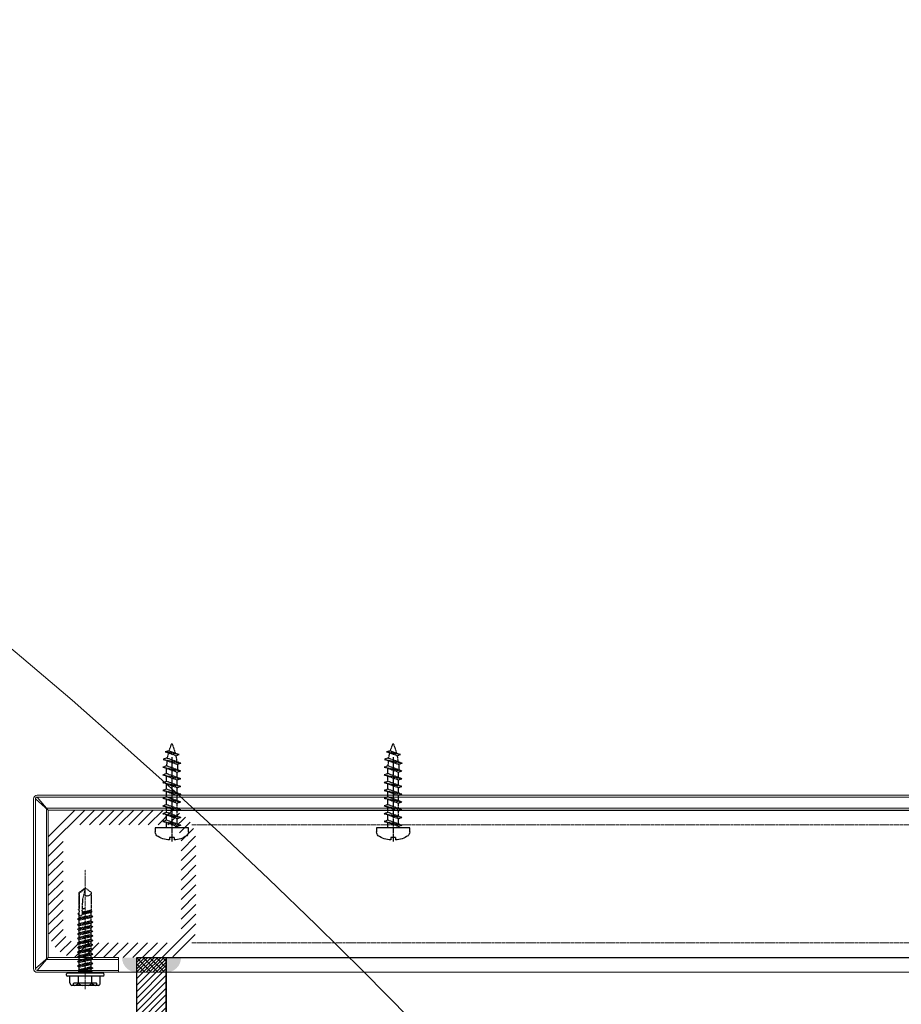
# Model space of a CAD drawing. Header units: millimetres. Extents: x -226731 to 126254, y -16359 to 60195.
# Tile 165 of 256: x -159056 to -158817, y 20772 to 21039. Entities that reach past the tile are written whole.
import ezdxf

# ---------------------------------------------------------------- set-up
doc = ezdxf.new("R2010")
doc.units = ezdxf.units.MM
doc.header["$LTSCALE"] = 0.1
doc.header["$MEASUREMENT"] = 0
doc.linetypes.add('CENTER', pattern=[2, 1.25, -0.25, 0.25, -0.25])
doc.linetypes.add('HIDDEN', pattern=[0.375, 0.25, -0.125])
for name, color, linetype, lineweight in [('0_CCE_ FF_SIDE WALL SPRINKLER', 6, 'Continuous', 0), ('2_Centerline', 1, 'CENTER', 15), ('3_Hatch', 8, 'Continuous', 0), ('5. ACP', 4, 'Continuous', 13), ('SPRINKLER COVERAGE AREA', 1, 'Continuous', 9)]:
    doc.layers.add(name, color=color, linetype=linetype, lineweight=lineweight)
for name, color, linetype in [('8_M-Steel', 32, 'Continuous'), ('CENTER LINE', 8, 'CENTER'), ('FIRE FIGHTING SERVICES', 5, 'Continuous'), ('HARDWARES', 7, 'Continuous')]:
    doc.layers.add(name, color=color, linetype=linetype)

# ---------------------------------------------------------------- blocks, each defined once
blk = doc.blocks.new('*U434')
at = {"layer": 'CENTER LINE', "color": 8, "linetype": 'CENTER'}
blk.add_line((0, -19.12), (0, 3.77), dxfattribs=at)
at = {"layer": 'HARDWARES', "color": 8, "linetype": 'Continuous'}
for p, q in [((-0.66, 2.61), (-0.66, 3.27)), ((0.66, 2.61), (0.66, 3.27)), ((-4.49, 0), (-4.49, 1.15)), ((4.49, 0), (-4.49, 0)), ((0.66, 2.61), (-0.66, 2.61)), ((4.49, 1.15), (4.49, 0))]:
    blk.add_line(p, q, dxfattribs=at)
at = {"layer": 'HARDWARES', "color": 8}
for p, q in [((4.49, 0), (-4.49, 0)), ((4.49, 0.82), (4.49, 0))]:
    blk.add_line(p, q, dxfattribs=at)
at = {"layer": 'HARDWARES', "color": 8, "linetype": 'HIDDEN'}
for p, q in [((1.44, 0), (1.44, -0.31)), ((-1.44, -2.05), (-1.44, -3.46)), ((1.44, -1), (1.44, -2.41)), ((-1.44, -4.16), (-1.44, -5.56)), ((1.44, -3.11), (1.44, -4.51)), ((1.44, -5.21), (1.44, -6.61)), ((-1.44, -6.26), (-1.44, -7.66)), ((1.44, -7.31), (1.44, -8.72)), ((-1.44, -8.36), (-1.44, -9.76)), ((-1.44, -10.46), (-1.44, -11.87)), ((1.44, -9.41), (1.44, -10.82)), ((-1.44, -12.57), (-1.44, -13.97)), ((1.44, -11.52), (1.44, -12.92)), ((-1.44, -14.67), (-1.44, -16.07)), ((1.44, -13.62), (1.44, -15.02)), ((1.08, -19.52), (-1.81, -20.57)), ((1.99, -19.85), (-1.81, -20.57)), ((-1.81, -20.57), (-0.9, -20.9)), ((-0.9, -20.9), (1.99, -19.85)), ((1.08, -19.52), (1.99, -19.85))]:
    blk.add_line(p, q, dxfattribs=at)
for points in [[(-1.44, 0), (-1.44, -1.35)], [(2.4, -0.66), (1.44, -0.31), (-2.4, -1.7), (2.4, -0.66), (-1.44, -2.05), (-2.4, -1.7)], [(2.4, -2.76), (1.44, -2.41), (-2.4, -3.81), (2.4, -2.76), (-1.44, -4.16), (-2.4, -3.81)], [(2.4, -4.86), (1.44, -4.51), (-2.4, -5.91), (2.4, -4.86), (-1.44, -6.26), (-2.4, -5.91)], [(2.4, -6.96), (1.44, -6.61), (-2.4, -8.01), (2.4, -6.96), (-1.44, -8.36), (-2.4, -8.01)], [(2.4, -9.07), (1.44, -8.72), (-2.4, -10.11), (2.4, -9.07), (-1.44, -10.46), (-2.4, -10.11)], [(2.4, -11.17), (1.44, -10.82), (-2.4, -12.22), (2.4, -11.17), (-1.44, -12.57), (-2.4, -12.22)], [(2.4, -13.27), (1.44, -12.92), (-2.4, -14.32), (2.4, -13.27), (-1.44, -14.67), (-2.4, -14.32)], [(2.4, -15.37), (1.44, -15.02), (-2.4, -16.42), (2.4, -15.37), (-1.44, -16.77), (-2.4, -16.42)], [(2.43, -17.48), (1.47, -17.14), (-2.37, -18.53), (2.43, -17.48), (-1.41, -18.88), (-2.37, -18.53)]]:
    blk.add_lwpolyline(points, dxfattribs=at)
at = {"layer": 'HARDWARES', "color": 8, "linetype": 'Continuous'}
for centre, radius, start, end in [((-0.71, -2.3), 5.57, 89.5407, 126.6338), ((0.71, -2.3), 5.57, 53.3662, 90.4593), ((-3.12, 1.15), 1.37, 131.7376, 180), ((3.12, 1.15), 1.37, 0, 48.2624)]:
    blk.add_arc(centre, radius, start, end, dxfattribs=at)
at = {"layer": 'HARDWARES', "color": 8, "linetype": 'HIDDEN'}
for centre, start, end in [((-15.26, -16), 356.0961, 1.0584), ((15.43, -16), 182.508, 187.2926), ((-15.35, -16.01), 347.9668, 353.6815), ((15.35, -16.01), 189.5795, 194.5622), ((15.35, -16.01), 196.6931, 203.9435), ((-15.35, -16.01), 336.0565, 345.4243)]:
    blk.add_arc(centre, 16.79, start, end, dxfattribs=at)
blk = doc.blocks.new('A$C42b1a113')
at = {"layer": 'HARDWARES', "rotation": 270}
for p in [(8.8, 30), (8.8, -30)]:
    blk.add_blockref('*U434', p, dxfattribs=at)
blk = doc.blocks.new('*U559')
at = {"layer": '3_Hatch'}
blk.add_blockref('A$C42b1a113', (68.47, 0), dxfattribs=at)
blk = doc.blocks.new('*U558')
at = {"layer": '3_Hatch', "color": 0, "linetype": 'ByBlock', "lineweight": -2}
blk.add_blockref('*U559', (0, 4725), dxfattribs=at)
blk = doc.blocks.new('A$C77ddd433')
at = {"layer": '2_Centerline', "color": 8, "linetype": 'CENTER', "ltscale": 0.25}
blk.add_lwpolyline([(0, -4.59), (0, 27.82)], dxfattribs=at)
at = {"layer": 'HARDWARES', "color": 8, "linetype": 'HIDDEN'}
for p, q in [((-1.72, 21.58), (-0.13, 22.79)), ((-1.72, 21.58), (-1.72, 17.21)), ((-0.01, 22.69), (-1.61, 21.45)), ((-1.61, 21.45), (-1.61, 17.1)), ((0.02, 22.79), (-0.6, 20.12)), ((0.16, 22.79), (-0.13, 22.79)), ((1.75, 21.58), (0.16, 22.79)), ((1.76, 16.95), (1.76, 21.57)), ((-0.79, 16.68), (-0.6, 20.12)), ((-1.86, 15.94), (-1.59, 16.1)), ((-1.62, 17.05), (-1.8, 17.02)), ((-1.76, 17), (-1.8, 17.02)), ((-1.79, 16.98), (-1.76, 17)), ((-1.79, 16.98), (-1.61, 16.91)), ((-1.72, 17.21), (-1.63, 17.07)), ((-1.61, 16.65), (-1.62, 17.05)), ((-1.62, 16.66), (-1.59, 16.28)), ((-1.59, 15.59), (-1.59, 16.39)), ((-0.79, 16.68), (-0.82, 15.7)), ((1.84, 16.35), (-0.79, 15.86)), ((1.79, 16.34), (-0.79, 15.86)), ((1.59, 16.21), (-0.79, 15.69)), ((1.62, 16.81), (-0.77, 16.28)), ((-0.77, 16.17), (1.76, 16.7)), ((-0.77, 16.17), (1.77, 16.7)), ((-0.76, 17.28), (-0.25, 17.28)), ((-0.08, 17.28), (-0.73, 17.18)), ((-0.08, 17.28), (-0.73, 17.12)), ((1.84, 16.35), (1.59, 16.21)), ((1.59, 15.41), (1.59, 16.21)), ((1.62, 16.81), (1.76, 16.95)), ((1.62, 16.81), (1.77, 16.7)), ((1.84, 16.35), (1.77, 16.7)), ((2.1, 15.12), (-2.1, 14.42)), ((-2.1, 14.42), (-1.59, 14.72)), ((-1.43, 14.53), (-2.1, 14.42)), ((-2.1, 14.42), (-1.59, 14.13)), ((2.1, 13.6), (-2.1, 12.91)), ((-1.86, 15.94), (-1.61, 16)), ((-1.84, 15.66), (-1.86, 15.94)), ((-1.61, 15.7), (-1.84, 15.66)), ((-1.84, 15.66), (-1.59, 15.52)), ((-1.61, 15.66), (-1.61, 15.66)), ((-1.59, 14.72), (-1.59, 15.52)), ((1.59, 15.41), (-1.59, 14.72)), ((1.59, 14.83), (-1.59, 14.13)), ((-1.59, 13.2), (-1.59, 14.13)), ((1.59, 13.9), (-1.59, 13.2)), ((1.59, 13.9), (-1.59, 13.2)), ((-1.59, 13.2), (-1.59, 13.88)), ((2.1, 15.12), (1.59, 15.41)), ((2.1, 15.12), (1.59, 14.83)), ((1.59, 13.93), (1.59, 14.83)), ((2.1, 13.6), (1.59, 13.9)), ((2.1, 13.6), (1.59, 13.9)), ((2.1, 13.6), (1.59, 13.31)), ((1.76, 15.43), (1.76, 15.44)), ((1.79, 15.05), (1.79, 15.07)), ((-2.1, 12.91), (-1.59, 13.2)), ((-2.1, 12.91), (-1.59, 12.62)), ((2.1, 12.35), (-2.1, 11.66)), ((-2.1, 11.66), (-1.59, 11.95)), ((-2.1, 11.66), (-1.59, 11.36)), ((2.1, 11.09), (-2.1, 10.4)), ((-2.1, 10.4), (-1.59, 10.69)), ((1.59, 13.31), (-1.59, 12.62)), ((1.59, 12.64), (-1.59, 11.95)), ((-1.59, 11.95), (-1.59, 12.62)), ((1.59, 12.06), (-1.59, 11.36)), ((1.59, 11.38), (-1.59, 10.69)), ((-1.59, 10.69), (-1.59, 11.36)), ((1.59, 10.8), (-1.59, 10.11)), ((1.59, 12.67), (1.59, 13.31)), ((2.1, 12.35), (1.59, 12.64)), ((2.1, 12.35), (1.59, 12.06)), ((1.59, 11.41), (1.59, 12.06)), ((2.1, 11.09), (1.59, 11.38)), ((2.1, 11.09), (1.59, 10.8)), ((1.59, 10.21), (1.59, 10.85)), ((-2.1, 10.4), (-1.59, 10.11)), ((2.1, 9.89), (-2.1, 9.2)), ((2.1, 9.89), (-2.1, 9.2)), ((-2.1, 9.2), (-1.59, 9.49)), ((-2.1, 9.2), (-1.59, 9.49)), ((-2.1, 9.2), (-1.59, 8.9)), ((2.1, 8.63), (-2.1, 7.94)), ((-2.1, 7.94), (-1.59, 8.23)), ((1.59, 10.18), (-1.59, 9.49)), ((1.59, 10.18), (-1.59, 9.49)), ((-1.59, 9.49), (-1.59, 10.16)), ((1.59, 9.6), (-1.59, 8.9)), ((1.59, 9.6), (-1.59, 8.9)), ((1.59, 8.92), (-1.59, 8.23)), ((-1.59, 8.23), (-1.59, 8.9)), ((1.59, 8.37), (-1.59, 7.68)), ((1.59, 8.34), (-1.59, 7.65)), ((2.1, 9.89), (1.59, 10.18)), ((2.1, 9.89), (1.59, 9.6)), ((2.1, 9.89), (1.59, 9.6)), ((1.59, 8.96), (1.59, 9.6)), ((1.59, 8.96), (1.59, 9.6)), ((2.1, 8.63), (1.59, 8.92)), ((2.1, 8.63), (1.59, 8.34)), ((1.59, 7.73), (1.59, 8.37)), ((1.59, 7.7), (1.59, 8.34)), ((-2.1, 7.97), (-1.59, 7.68)), ((2.1, 7.41), (-2.1, 6.71)), ((-2.1, 6.71), (-1.59, 7.01)), ((-2.1, 6.71), (-1.59, 6.42)), ((2.1, 6.15), (-2.1, 5.46)), ((-2.1, 5.46), (-1.59, 5.75)), ((-2.1, 5.46), (-1.59, 5.17)), ((1.59, 7.7), (-1.59, 7.01)), ((-1.59, 7.01), (-1.59, 7.68)), ((1.59, 7.12), (-1.59, 6.42)), ((1.59, 6.44), (-1.59, 5.75)), ((-1.59, 5.75), (-1.59, 6.42)), ((1.59, 5.86), (-1.59, 5.17)), ((2.1, 7.41), (1.59, 7.7)), ((2.1, 7.41), (1.59, 7.12)), ((1.59, 6.47), (1.59, 7.12)), ((2.1, 6.15), (1.59, 6.44)), ((2.1, 6.15), (1.59, 5.86)), ((1.59, 5.22), (1.59, 5.86)), ((2.1, 4.89), (-2.1, 4.2)), ((-2.1, 4.2), (-1.59, 4.49)), ((-2.1, 4.2), (-1.59, 3.91)), ((2.1, 3.64), (-2.1, 2.94)), ((-2.1, 2.94), (-1.59, 3.24)), ((-2.1, 2.94), (-1.59, 2.65)), ((1.59, 5.18), (-1.59, 4.49)), ((-1.59, 4.49), (-1.59, 5.17)), ((1.59, 4.6), (-1.59, 3.91)), ((1.59, 3.93), (-1.59, 3.24)), ((-1.59, 3.24), (-1.59, 3.91)), ((1.59, 3.35), (-1.59, 2.65)), ((1.59, 2.67), (-1.59, 1.98)), ((2.1, 4.89), (1.59, 5.18)), ((2.1, 4.89), (1.59, 4.6)), ((1.59, 3.96), (1.59, 4.6)), ((2.1, 3.64), (1.59, 3.93)), ((2.1, 3.64), (1.59, 3.35)), ((1.59, 2.7), (1.59, 3.35)), ((2.1, 2.38), (1.59, 2.67)), ((2.1, 2.38), (-2.1, 1.69)), ((-2.1, 1.69), (-1.59, 1.98)), ((-2.1, 1.69), (-1.59, 1.4)), ((-1.59, 1.98), (-1.59, 2.65)), ((1.59, 2.09), (-1.59, 1.4)), ((1.59, 1.43), (-1.59, 0.71)), ((2.1, 2.38), (1.59, 2.09)), ((1.59, 1.43), (1.59, 2.08)), ((2.1, 1.14), (1.59, 1.43))]:
    blk.add_line(p, q, dxfattribs=at)
at = {"layer": 'HARDWARES', "color": 8}
for p, q in [((2.1, 1.14), (-1.8, 0.55)), ((-1.8, 0.55), (-1.61, 0.61)), ((-1.59, 0.5), (-1.8, 0.55)), ((2.1, 1.14), (-1.77, 0.64)), ((-1.77, 0.64), (-1.59, 0.71)), ((-1.61, 0.61), (-1.77, 0.64)), ((-1.75, 0.42), (-1.6, 0.49)), ((-1.75, 0.42), (1.75, 0.42)), ((1.56, 0.85), (-1.6, 0.49)), ((-1.59, 0.71), (-1.59, 1.38)), ((2.1, 1.14), (1.56, 0.85)), ((1.75, 0.42), (1.56, 0.85)), ((-3.79, -0.01), (-4.92, -0.26)), ((4.78, -0.26), (-4.78, -0.26)), ((4.78, -1.02), (-4.78, -1.02)), ((-4.11, -2.89), (-4.11, -1.02)), ((3.81, -0.26), (-3.81, -0.26)), ((-3.69, -0.26), (-3.79, -0.01)), ((-2.56, -0.01), (-3.69, -0.26)), ((3.21, -0.26), (-3.21, -0.26)), ((3.21, -0.26), (-3.21, -0.26)), ((-2.45, -0.26), (-2.56, -0.01)), ((-1.33, -0.01), (-2.45, -0.26)), ((-1.83, -2.93), (-1.83, -1.02)), ((-1.22, -0.26), (-1.33, -0.01)), ((-0.09, -0.01), (-1.22, -0.26)), ((-0.2, -0.28), (-0.2, -0.28)), ((0.01, -0.26), (-0.09, -0.01)), ((0, -0.26), (0, -0.23)), ((1.14, -0.01), (0.01, -0.26)), ((1.25, -0.26), (1.14, -0.01)), ((2.37, -0.01), (1.25, -0.26)), ((1.82, -2.89), (1.82, -1.02)), ((2.48, -0.26), (2.37, -0.01)), ((3.61, -0.01), (2.48, -0.26)), ((3.72, -0.26), (3.61, -0.01)), ((4.84, -0.01), (3.72, -0.26)), ((4.11, -2.89), (4.11, -1.02)), ((4.97, -0.31), (4.84, -0.01)), ((5.16, -0.64), (5.16, -0.64)), ((3.61, -3.59), (-3.61, -3.59)), ((-3.13, -3.59), (-3.13, -3.08)), ((2.96, -2.91), (-2.96, -2.91)), ((3.13, -3.59), (3.13, -3.08))]:
    blk.add_line(p, q, dxfattribs=at)
at = {"layer": 'HARDWARES', "color": 8, "linetype": 'HIDDEN'}
for centre, radius, start, end in [((0.56, 22.06), 1.29, 224.1776, 338.0865), ((-1.35, 15.65), 0.249, 193.1798, 252.3079), ((-1.2, 15.71), 0.377, 232.4908, 358.8807)]:
    blk.add_arc(centre, radius, start, end, dxfattribs=at)
at = {"layer": 'HARDWARES', "color": 8}
for centre, radius, start, end in [((-2.43, 0.42), 0.677, 298.4421, 0), ((2.43, 0.42), 0.677, 180, 229.3695), ((-4.78, -0.64), 0.381, 90, 180), ((-4.78, -0.64), 0.381, 180, 270), ((4.78, -0.64), 0.381, 0, 90), ((4.78, -0.64), 0.381, 270, 0), ((-3.12, -2.71), 1.01, 190.7491, 240.7809), ((-2.96, -3.08), 0.169, 90, 180), ((-3.37, -1.76), 1.91, 287.0378, 324.0067), ((-0.28, -1.76), 1.91, 215.9933, 252.9622), ((0.28, -1.76), 1.91, 287.0378, 323.6813), ((3.36, -1.76), 1.91, 216.3187, 252.9622), ((2.96, -3.08), 0.169, 0, 90), ((3.12, -2.71), 1.01, 299.2191, 349.2509)]:
    blk.add_arc(centre, radius, start, end, dxfattribs=at)
blk = doc.blocks.new('*U438')
at = {"layer": '3_Hatch', "linetype": 'Continuous'}
h = blk.add_hatch(dxfattribs=at)
h.set_pattern_fill('ANSI31', color=8, scale=15, angle=180)
h.set_pattern_definition([(225, (6209245.7714, 2014810.983), (1.3258252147, -1.3258252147), [])])
edge = h.paths.add_edge_path(flags=16)
edge.add_line((12, 284.5), (36, 284.5))
edge.add_arc((36, 280.5), 4, 0, 90, ccw=False)
edge.add_line((40, 280.5), (40, 256.5))
edge.add_arc((36, 256.5), 4, 270, 360, ccw=False)
edge.add_line((36, 252.5), (12, 252.5))
edge.add_arc((12, 256.5), 4, 180, 270, ccw=False)
edge.add_line((8, 256.5), (8, 280.5))
edge.add_arc((12, 280.5), 4, 90, 180, ccw=False)
edge = h.paths.add_edge_path()
edge.add_line((36, 288.5), (12, 288.5))
edge.add_arc((12, 280.5), 8, 90, 180)
edge.add_line((4, 280.5), (4, 256.5))
edge.add_arc((12, 256.5), 8, 180, 270)
edge.add_line((12, 248.5), (36, 248.5))
edge.add_arc((36, 256.5), 8, 270, 360)
edge.add_line((44, 256.5), (44, 280.5))
edge.add_arc((36, 280.5), 8, 0, 90)
h = blk.add_hatch(color=8, dxfattribs=at)
h.dxf.hatch_style = 1
edge = h.paths.add_edge_path()
edge.add_arc((44, 264.5), 4, 0, 90)
edge.add_line((44, 268.5), (44, 264.5))
edge.add_line((44, 264.5), (48, 264.5))
h = blk.add_hatch(dxfattribs=at)
h.set_pattern_fill('ANSI37', color=8, scale=10)
h.set_pattern_definition([(45, (-6208149.8174, -2015314.983), (-0.88388347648, 0.88388347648), []), (135, (-6208149.8174, -2015314.983), (-0.88388347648, -0.88388347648), [])])
h.paths.add_polyline_path([(48, 264.5), (44, 264.5), (44, 256.5), (48, 256.5)])
at = {"layer": '3_Hatch'}
h = blk.add_hatch(dxfattribs=at)
h.set_pattern_fill('ANSI31', color=8, scale=10)
h.set_pattern_definition([(45, (1e-10, 431.4376), (-0.8838835, 0.8838835), [])])
h.paths.add_polyline_path([(44, 256.5), (109, 256.5), (109, 264.5), (44, 264.5)])
at = {"layer": '3_Hatch', "linetype": 'Continuous'}
h = blk.add_hatch(color=8, dxfattribs=at)
h.dxf.hatch_style = 1
edge = h.paths.add_edge_path()
edge.add_arc((44, 256.5), 4, 270, 360)
edge.add_line((48, 256.5), (44, 256.5))
edge.add_line((44, 256.5), (44, 252.5))
at = {"layer": '3_Hatch', "color": 8, "linetype": 'Continuous'}
blk.add_lwpolyline([(47.5, -1094.5), (47.5, -1116.5, -0.414214), (47, -1117), (1, -1117, -0.414214), (0.5, -1116.5), (0.5, 291.5, -0.414214), (1, 292), (47, 292, -0.414214), (47.5, 291.5), (47.5, 269.5)], format="xyb", dxfattribs=at)
blk.add_lwpolyline([(44.5, 269.5), (44.5, 289), (3.5, 289), (3.5, -1114), (44.5, -1114), (44.5, -1094.5)], dxfattribs=at)
at = {"layer": '3_Hatch', "color": 8, "linetype": 'HIDDEN'}
for points in [[(8, 249.57), (8, -1074.57)], [(40, 249.57), (40, -1074.57)]]:
    blk.add_lwpolyline(points, dxfattribs=at)
at = {"layer": '5. ACP', "color": 8, "linetype": 'Continuous'}
blk.add_lwpolyline([(44, -1094.5), (48, -1094.5), (48, -1116.5, -0.414214), (47, -1117.5), (1, -1117.5, -0.414214), (0, -1116.5), (0, 291.5, -0.414214), (1, 292.5), (47, 292.5, -0.414214), (48, 291.5), (48, 269.5), (44, 269.5), (44, 288.5), (4, 288.5), (4, -1113.5), (44, -1113.5)], format="xyb", close=True, dxfattribs=at)
for points in [[(1, 292), (4, 288.5), (0.5, 291.5)], [(47.5, 291.5), (44, 288.5), (47, 292)], [(48, 269.5), (48, -1081.5)]]:
    blk.add_lwpolyline(points, dxfattribs=at)
at = {"layer": '8_M-Steel', "color": 8}
for points in [[(44, 256.5), (109, 256.5), (109, 264.5), (44, 264.5), (44, 256.5)], [(4, 256.5), (4, -1081.5)], [(44, 256.5), (44, -1081.5)], [(109, 256.5), (44, 256.5)]]:
    blk.add_lwpolyline(points, dxfattribs=at)
at = {"layer": '3_Hatch', "color": 8, "linetype": 'Continuous', "xscale": -1, "rotation": 90}
blk.add_blockref('A$C77ddd433', (48, 278.5), dxfattribs=at)
blk = doc.blocks.new('A$C2AD535C3')
at = {"layer": 'SPRINKLER COVERAGE AREA', "color": 1}
blk.add_circle((0, 0), 2500, dxfattribs=at)
blk = doc.blocks.new('G$C3584CA52')
at = {"layer": '0_CCE_ FF_SIDE WALL SPRINKLER', "color": 240, "xscale": -0.6, "yscale": 0.6, "zscale": 0.6}
blk.add_blockref('A$C2AD535C3', (2995.19, -1500), dxfattribs=at)

msp = doc.modelspace()

# ---------------------------------------------------------------- block references
at = {"layer": '3_Hatch', "color": 8, "xscale": -1, "rotation": 90}
for name, p in [('*U558', (-154259.45, 20897.43)), ('*U438', (-158759.45, 20828.95))]:
    msp.add_blockref(name, p, dxfattribs=at)
at = {"layer": 'FIRE FIGHTING SERVICES'}
msp.add_blockref('G$C3584CA52', (-163018.33, 21220.5), dxfattribs=at)

doc.saveas('drawing.dxf')
